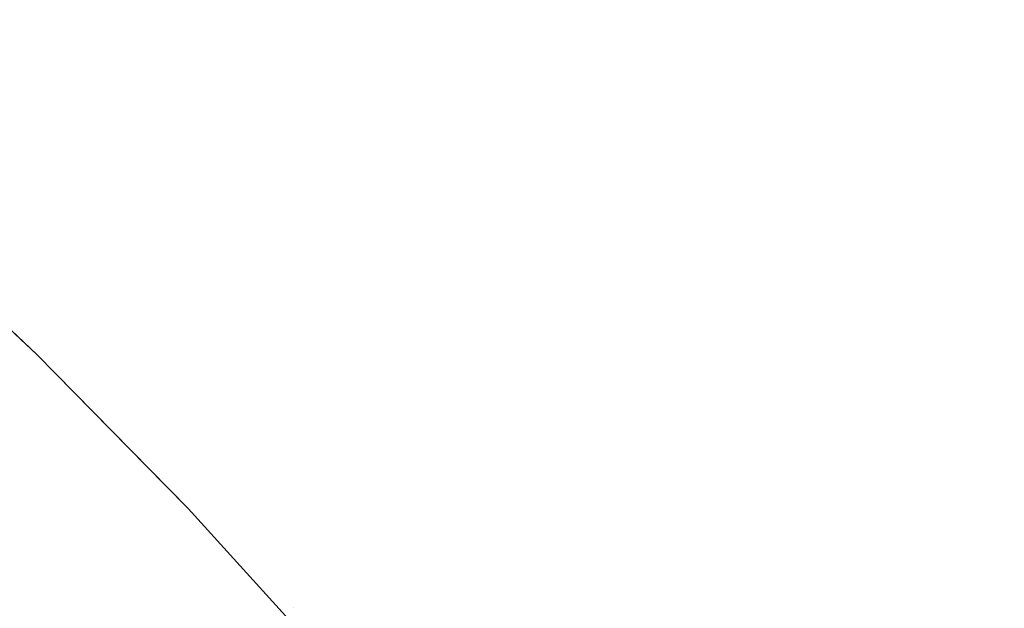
# Model space of a CAD drawing. Header units: centimetres. Extents: x -17.1 to 18.2, y 4.2 to 6.
# Tile 171 of 256: x -5.26204 to -5.24886, y 5.98077 to 5.98865. Entities that reach past the tile are written whole.
import ezdxf

# ---------------------------------------------------------------- set-up
doc = ezdxf.new("R2010")
doc.units = ezdxf.units.CM
doc.header["$LTSCALE"] = 2.54
doc.layers.add('Lucido design-1', color=7, linetype='Continuous')

# ---------------------------------------------------------------- blocks, each defined once
blk = doc.blocks.new('Gruppo-3-1')
at = {"color": 7, "linetype": 'Continuous', "lineweight": 9}
for points, invisible_edges in [([(-5.26437, 5.989798, -2276.679266), (-5.263455, 5.989798, -2276.674714), (-5.2618, 5.988447, -2276.675515), (-5.262699, 5.988447, -2276.679989)], 15), ([(-5.260815, 5.988447, -2276.671105), (-5.2618, 5.988447, -2276.675515), (-5.263455, 5.989798, -2276.674714), (-5.262454, 5.989798, -2276.670229)], 15), ([(-5.262454, 5.989798, -2276.670229), (-5.261368, 5.989798, -2276.665814), (-5.259748, 5.988447, -2276.666765), (-5.260815, 5.988447, -2276.671105)], 15), ([(-5.258601, 5.988447, -2276.6625), (-5.259748, 5.988447, -2276.666765), (-5.261368, 5.989798, -2276.665814), (-5.260201, 5.989798, -2276.661476)], 15), ([(-5.260201, 5.989798, -2276.661476), (-5.258956, 5.989798, -2276.657218), (-5.257377, 5.988447, -2276.658314), (-5.258601, 5.988447, -2276.6625)], 15), ([(-5.256079, 5.988447, -2276.654212), (-5.257377, 5.988447, -2276.658314), (-5.258956, 5.989798, -2276.657218), (-5.257636, 5.989798, -2276.653046)], 15), ([(-5.257636, 5.989798, -2276.653046), (-5.256245, 5.989798, -2276.648963), (-5.254711, 5.988447, -2276.650198), (-5.256079, 5.988447, -2276.654212)], 15), ([(-5.253276, 5.988447, -2276.646275), (-5.254711, 5.988447, -2276.650198), (-5.256245, 5.989798, -2276.648963), (-5.254786, 5.989798, -2276.644972)], 15), ([(-5.254786, 5.989798, -2276.644972), (-5.253261, 5.989798, -2276.641079), (-5.251778, 5.988447, -2276.642447), (-5.253276, 5.988447, -2276.646275)], 15), ([(-5.250219, 5.988447, -2276.638716), (-5.251778, 5.988447, -2276.642447), (-5.253261, 5.989798, -2276.641079), (-5.251676, 5.989798, -2276.637284)], 15), ([(-5.251676, 5.989798, -2276.637284), (-5.250034, 5.989798, -2276.633592), (-5.248605, 5.988447, -2276.635086), (-5.250219, 5.988447, -2276.638716)], 15), ([(-5.246937, 5.988447, -2276.631558), (-5.248605, 5.988447, -2276.635086), (-5.250034, 5.989798, -2276.633592), (-5.248337, 5.989798, -2276.630003)], 15), ([(18.147234, 5.986815, -2276.27217), (18.147234, 5.988913, -2276.275995), (-17.020308, 5.988913, -2276.275995), (-17.020308, 5.987727, -2276.273832)], 10), ([(-5.264233, 5.988447, -2276.68911), (-5.263511, 5.988447, -2276.684523), (-5.261865, 5.987031, -2276.685154), (-5.262575, 5.987031, -2276.689664)], 15), ([(-5.261067, 5.987031, -2276.680697), (-5.261865, 5.987031, -2276.685154), (-5.263511, 5.988447, -2276.684523), (-5.262699, 5.988447, -2276.679989)], 15), ([(-5.262699, 5.988447, -2276.679989), (-5.2618, 5.988447, -2276.675515), (-5.260182, 5.987031, -2276.676297), (-5.261067, 5.987031, -2276.680697)], 15), ([(-5.259214, 5.987031, -2276.671961), (-5.260182, 5.987031, -2276.676297), (-5.2618, 5.988447, -2276.675515), (-5.260815, 5.988447, -2276.671105)], 15), ([(-5.260815, 5.988447, -2276.671105), (-5.259748, 5.988447, -2276.666765), (-5.258164, 5.987031, -2276.667694), (-5.259214, 5.987031, -2276.671961)], 15), ([(-5.257037, 5.987031, -2276.6635), (-5.258164, 5.987031, -2276.667694), (-5.259748, 5.988447, -2276.666765), (-5.258601, 5.988447, -2276.6625)], 15), ([(-5.258601, 5.988447, -2276.6625), (-5.257377, 5.988447, -2276.658314), (-5.255833, 5.987031, -2276.659385), (-5.257037, 5.987031, -2276.6635)], 15), ([(-5.254557, 5.987031, -2276.655352), (-5.255833, 5.987031, -2276.659385), (-5.257377, 5.988447, -2276.658314), (-5.256079, 5.988447, -2276.654212)], 15), ([(-5.256079, 5.988447, -2276.654212), (-5.254711, 5.988447, -2276.650198), (-5.253212, 5.987031, -2276.651405), (-5.254557, 5.987031, -2276.655352)], 15), ([(-5.251802, 5.987031, -2276.647548), (-5.253212, 5.987031, -2276.651405), (-5.254711, 5.988447, -2276.650198), (-5.253276, 5.988447, -2276.646275)], 15), ([(-5.253276, 5.988447, -2276.646275), (-5.251778, 5.988447, -2276.642447), (-5.250328, 5.987031, -2276.643784), (-5.251802, 5.987031, -2276.647548)], 15), ([(-5.248796, 5.987031, -2276.640116), (-5.250328, 5.987031, -2276.643784), (-5.251778, 5.988447, -2276.642447), (-5.250219, 5.988447, -2276.638716)], 15), ([(-5.250219, 5.988447, -2276.638716), (-5.248605, 5.988447, -2276.635086), (-5.247208, 5.987031, -2276.636546), (-5.248796, 5.987031, -2276.640116)], 15), ([(18.147234, 5.986815, -2276.27217), (-17.020308, 5.987727, -2276.273832), (-17.020308, 5.987023, -2276.27255)], 9), ([(-17.020308, 5.987023, -2276.27255), (-17.020308, 5.986815, -2276.27217), (18.147234, 5.986815, -2276.27217)], 10), ([(-5.263721, 5.987031, -2276.698816), (-5.263194, 5.987031, -2276.69422), (-5.261565, 5.985551, -2276.694685), (-5.262083, 5.985551, -2276.699205)], 15), ([(-5.260956, 5.985551, -2276.690205), (-5.261565, 5.985551, -2276.694685), (-5.263194, 5.987031, -2276.69422), (-5.262575, 5.987031, -2276.689664)], 15), ([(-5.262575, 5.987031, -2276.689664), (-5.261865, 5.987031, -2276.685154), (-5.260258, 5.985551, -2276.68577), (-5.260956, 5.985551, -2276.690205)], 15), ([(-5.259473, 5.985551, -2276.681387), (-5.260258, 5.985551, -2276.68577), (-5.261865, 5.987031, -2276.685154), (-5.261067, 5.987031, -2276.680697)], 15), ([(-5.261067, 5.987031, -2276.680697), (-5.260182, 5.987031, -2276.676297), (-5.258603, 5.985551, -2276.677061), (-5.259473, 5.985551, -2276.681387)], 15), ([(-5.257651, 5.985551, -2276.672797), (-5.258603, 5.985551, -2276.677061), (-5.260182, 5.987031, -2276.676297), (-5.259214, 5.987031, -2276.671961)], 15), ([(-5.259214, 5.987031, -2276.671961), (-5.258164, 5.987031, -2276.667694), (-5.256619, 5.985551, -2276.668601), (-5.257651, 5.985551, -2276.672797)], 15), ([(-5.25551, 5.985551, -2276.664477), (-5.256619, 5.985551, -2276.668601), (-5.258164, 5.987031, -2276.667694), (-5.257037, 5.987031, -2276.6635)], 15), ([(-5.257037, 5.987031, -2276.6635), (-5.255833, 5.987031, -2276.659385), (-5.254327, 5.985551, -2276.66043), (-5.25551, 5.985551, -2276.664477)], 15), ([(-5.253072, 5.985551, -2276.656464), (-5.254327, 5.985551, -2276.66043), (-5.255833, 5.987031, -2276.659385), (-5.254557, 5.987031, -2276.655352)], 15), ([(-5.254557, 5.987031, -2276.655352), (-5.253212, 5.987031, -2276.651405), (-5.25175, 5.985551, -2276.652583), (-5.253072, 5.985551, -2276.656464)], 15), ([(-5.250362, 5.985551, -2276.64879), (-5.25175, 5.985551, -2276.652583), (-5.253212, 5.987031, -2276.651405), (-5.251802, 5.987031, -2276.647548)], 15), ([(-5.251802, 5.987031, -2276.647548), (-5.250328, 5.987031, -2276.643784), (-5.248914, 5.985551, -2276.645089), (-5.250362, 5.985551, -2276.64879)], 15), ([(-5.247407, 5.985551, -2276.641482), (-5.248914, 5.985551, -2276.645089), (-5.250328, 5.987031, -2276.643784), (-5.248796, 5.987031, -2276.640116)], 15), ([(18.147234, 5.984551, -2276.26844), (18.147234, 5.986815, -2276.27217), (-17.020308, 5.986815, -2276.27217), (-17.020308, 5.986284, -2276.271296)], 10), ([(-17.020308, 5.986284, -2276.271296), (-17.020308, 5.985531, -2276.270055), (18.147234, 5.984551, -2276.26844)], 10), ([(-5.263824, 5.986056, -2276.72217), (-5.261811, 5.984164, -2276.72217), (-5.261811, 5.984164, -2276.92217), (-5.263279, 5.985543, -2276.92217)], 10), ([(-5.261811, 5.984164, -2276.72217), (-5.263824, 5.986056, -2276.72217), (-5.26308, 5.985551, -2276.712937), (-5.261468, 5.984013, -2276.713089)], 14), ([(-17.020308, 5.985531, -2276.270055), (-17.020308, 5.984551, -2276.26844), (18.147234, 5.984551, -2276.26844)], 10), ([(-5.261727, 5.983849, -2276.928414), (-5.263339, 5.985385, -2276.928414), (-5.263288, 5.98551, -2276.925294), (-5.261674, 5.983972, -2276.925294)], 15), ([(-5.261674, 5.983972, -2276.925294), (-5.263288, 5.98551, -2276.925294), (-5.263279, 5.985543, -2276.92217), (-5.261811, 5.984164, -2276.92217)], 11), ([(-5.261234, 5.984013, -2276.708565), (-5.261468, 5.984013, -2276.713089), (-5.26308, 5.985551, -2276.712937), (-5.262842, 5.985551, -2276.708337)], 15), ([(-5.262842, 5.985551, -2276.708337), (-5.262509, 5.985551, -2276.703758), (-5.260906, 5.984013, -2276.704061), (-5.261234, 5.984013, -2276.708565)], 15), ([(-5.260487, 5.984013, -2276.699584), (-5.260906, 5.984013, -2276.704061), (-5.262509, 5.985551, -2276.703758), (-5.262083, 5.985551, -2276.699205)], 15), ([(-5.262083, 5.985551, -2276.699205), (-5.261565, 5.985551, -2276.694685), (-5.259978, 5.984013, -2276.695139), (-5.260487, 5.984013, -2276.699584)], 15), ([(-5.259379, 5.984013, -2276.690732), (-5.259978, 5.984013, -2276.695139), (-5.261565, 5.985551, -2276.694685), (-5.260956, 5.985551, -2276.690205)], 15), ([(-5.260956, 5.985551, -2276.690205), (-5.260258, 5.985551, -2276.68577), (-5.258692, 5.984013, -2276.686371), (-5.259379, 5.984013, -2276.690732)], 15), ([(-5.25792, 5.984013, -2276.68206), (-5.258692, 5.984013, -2276.686371), (-5.260258, 5.985551, -2276.68577), (-5.259473, 5.985551, -2276.681387)], 15), ([(-5.259473, 5.985551, -2276.681387), (-5.258603, 5.985551, -2276.677061), (-5.257065, 5.984013, -2276.677805), (-5.25792, 5.984013, -2276.68206)], 15), ([(-5.256129, 5.984013, -2276.673611), (-5.257065, 5.984013, -2276.677805), (-5.258603, 5.985551, -2276.677061), (-5.257651, 5.985551, -2276.672797)], 15), ([(-5.257651, 5.985551, -2276.672797), (-5.256619, 5.985551, -2276.668601), (-5.255114, 5.984013, -2276.669484), (-5.256129, 5.984013, -2276.673611)], 15), ([(-5.254023, 5.984013, -2276.665428), (-5.255114, 5.984013, -2276.669484), (-5.256619, 5.985551, -2276.668601), (-5.25551, 5.985551, -2276.664477)], 15), ([(-5.25551, 5.985551, -2276.664477), (-5.254327, 5.985551, -2276.66043), (-5.252859, 5.984013, -2276.661448), (-5.254023, 5.984013, -2276.665428)], 15), ([(-5.251625, 5.984013, -2276.657548), (-5.252859, 5.984013, -2276.661448), (-5.254327, 5.985551, -2276.66043), (-5.253072, 5.985551, -2276.656464)], 15), ([(-5.253072, 5.985551, -2276.656464), (-5.25175, 5.985551, -2276.652583), (-5.250324, 5.984013, -2276.65373), (-5.251625, 5.984013, -2276.657548)], 15), ([(-5.24896, 5.984013, -2276.65), (-5.250324, 5.984013, -2276.65373), (-5.25175, 5.985551, -2276.652583), (-5.250362, 5.985551, -2276.64879)], 15), ([(-5.250362, 5.985551, -2276.64879), (-5.248914, 5.985551, -2276.645089), (-5.247535, 5.984013, -2276.64636), (-5.24896, 5.984013, -2276.65)], 15), ([(-5.246053, 5.984013, -2276.642813), (-5.247535, 5.984013, -2276.64636), (-5.248914, 5.985551, -2276.645089), (-5.247407, 5.985551, -2276.641482)], 15), ([(-5.261815, 5.983645, -2276.931524), (-5.263423, 5.985177, -2276.931524), (-5.263339, 5.985385, -2276.928414), (-5.261727, 5.983849, -2276.928414)], 15), ([(-5.261937, 5.983361, -2276.934621), (-5.26354, 5.984887, -2276.934621), (-5.263423, 5.985177, -2276.931524), (-5.261815, 5.983645, -2276.931524)], 15), ([(-5.262095, 5.982996, -2276.9377), (-5.26369, 5.984516, -2276.9377), (-5.26354, 5.984887, -2276.934621), (-5.261937, 5.983361, -2276.934621)], 15), ([(18.147234, 5.982127, -2276.264812), (18.147234, 5.984551, -2276.26844), (-17.020308, 5.984551, -2276.26844), (-17.020308, 5.983203, -2276.266422)], 10), ([(-5.260089, 5.982413, -2276.92217), (-5.261811, 5.984164, -2276.92217), (-5.261811, 5.984164, -2276.72217), (-5.259786, 5.982105, -2276.72217)], 10), ([(-5.261468, 5.984013, -2276.713089), (-5.259899, 5.982418, -2276.713237), (-5.259786, 5.982105, -2276.72217), (-5.261811, 5.984164, -2276.72217)], 11), ([(-5.261811, 5.984164, -2276.92217), (-5.260089, 5.982413, -2276.92217), (-5.260102, 5.982378, -2276.925294), (-5.261674, 5.983972, -2276.925294)], 14), ([(-5.261674, 5.983972, -2276.925294), (-5.260102, 5.982378, -2276.925294), (-5.260158, 5.982258, -2276.928414), (-5.261727, 5.983849, -2276.928414)], 15), ([(-5.259669, 5.982418, -2276.708787), (-5.259899, 5.982418, -2276.713237), (-5.261468, 5.984013, -2276.713089), (-5.261234, 5.984013, -2276.708565)], 15), ([(-5.261234, 5.984013, -2276.708565), (-5.260906, 5.984013, -2276.704061), (-5.259347, 5.982418, -2276.704357), (-5.259669, 5.982418, -2276.708787)], 15), ([(-5.258934, 5.982418, -2276.699952), (-5.259347, 5.982418, -2276.704357), (-5.260906, 5.984013, -2276.704061), (-5.260487, 5.984013, -2276.699584)], 15), ([(-5.260487, 5.984013, -2276.699584), (-5.259978, 5.984013, -2276.695139), (-5.258433, 5.982418, -2276.69558), (-5.258934, 5.982418, -2276.699952)], 15), ([(-5.257844, 5.982418, -2276.691245), (-5.258433, 5.982418, -2276.69558), (-5.259978, 5.984013, -2276.695139), (-5.259379, 5.984013, -2276.690732)], 15), ([(-5.259379, 5.984013, -2276.690732), (-5.258692, 5.984013, -2276.686371), (-5.257169, 5.982418, -2276.686955), (-5.257844, 5.982418, -2276.691245)], 15), ([(-5.256409, 5.982418, -2276.682714), (-5.257169, 5.982418, -2276.686955), (-5.258692, 5.984013, -2276.686371), (-5.25792, 5.984013, -2276.68206)], 15), ([(-5.25792, 5.984013, -2276.68206), (-5.257065, 5.984013, -2276.677805), (-5.255568, 5.982418, -2276.678529), (-5.256409, 5.982418, -2276.682714)], 15), ([(-5.254647, 5.982418, -2276.674404), (-5.255568, 5.982418, -2276.678529), (-5.257065, 5.984013, -2276.677805), (-5.256129, 5.984013, -2276.673611)], 15), ([(-5.256129, 5.984013, -2276.673611), (-5.255114, 5.984013, -2276.669484), (-5.253648, 5.982418, -2276.670344), (-5.254647, 5.982418, -2276.674404)], 15), ([(-5.252575, 5.982418, -2276.666355), (-5.253648, 5.982418, -2276.670344), (-5.255114, 5.984013, -2276.669484), (-5.254023, 5.984013, -2276.665428)], 15), ([(-5.254023, 5.984013, -2276.665428), (-5.252859, 5.984013, -2276.661448), (-5.25143, 5.982418, -2276.662439), (-5.252575, 5.982418, -2276.666355)], 15), ([(-5.250217, 5.982418, -2276.658602), (-5.25143, 5.982418, -2276.662439), (-5.252859, 5.984013, -2276.661448), (-5.251625, 5.984013, -2276.657548)], 15), ([(-5.251625, 5.984013, -2276.657548), (-5.250324, 5.984013, -2276.65373), (-5.248937, 5.982418, -2276.654847), (-5.250217, 5.982418, -2276.658602)], 15), ([(-5.247595, 5.982418, -2276.651178), (-5.248937, 5.982418, -2276.654847), (-5.250324, 5.984013, -2276.65373), (-5.24896, 5.984013, -2276.65)], 15), ([(-5.24896, 5.984013, -2276.65), (-5.247535, 5.984013, -2276.64636), (-5.246193, 5.982418, -2276.647597), (-5.247595, 5.982418, -2276.651178)], 15), ([(-5.261727, 5.983849, -2276.928414), (-5.260158, 5.982258, -2276.928414), (-5.260249, 5.982058, -2276.931524), (-5.261815, 5.983645, -2276.931524)], 15), ([(-5.261815, 5.983645, -2276.931524), (-5.260249, 5.982058, -2276.931524), (-5.260377, 5.981779, -2276.934621), (-5.261937, 5.983361, -2276.934621)], 15), ([(-5.261937, 5.983361, -2276.934621), (-5.260377, 5.981779, -2276.934621), (-5.260542, 5.981421, -2276.9377), (-5.262095, 5.982996, -2276.9377)], 15), ([(-17.020308, 5.983203, -2276.266422), (-17.020308, 5.982127, -2276.264812), (18.147234, 5.982127, -2276.264812)], 10), ([(-5.262095, 5.982996, -2276.9377), (-5.260542, 5.981421, -2276.9377), (-5.260741, 5.980986, -2276.940757), (-5.262286, 5.982553, -2276.940757)], 15), ([(-5.262286, 5.982553, -2276.940757), (-5.260741, 5.980986, -2276.940757), (-5.260976, 5.980475, -2276.943786), (-5.26251, 5.982031, -2276.943786)], 15), ([(-5.258633, 5.980615, -2276.928414), (-5.260158, 5.982258, -2276.928414), (-5.260102, 5.982378, -2276.925294), (-5.258575, 5.980733, -2276.925294)], 15), ([(-5.260102, 5.982378, -2276.925294), (-5.260089, 5.982413, -2276.92217), (-5.259786, 5.982105, -2276.92217)], 9), ([(-5.258575, 5.980733, -2276.925294), (-5.260102, 5.982378, -2276.925294), (-5.259786, 5.982105, -2276.92217)], 11), ([(-5.259786, 5.982105, -2276.72217), (-5.259786, 5.982105, -2276.92217), (-5.260089, 5.982413, -2276.92217)], 9), ([(-5.259786, 5.982105, -2276.72217), (-5.259899, 5.982418, -2276.713237), (-5.258374, 5.980772, -2276.713381)], 11), ([(-5.258148, 5.980772, -2276.709003), (-5.258374, 5.980772, -2276.713381), (-5.259899, 5.982418, -2276.713237), (-5.259669, 5.982418, -2276.708787)], 15), ([(-5.259669, 5.982418, -2276.708787), (-5.259347, 5.982418, -2276.704357), (-5.257831, 5.980772, -2276.704644), (-5.258148, 5.980772, -2276.709003)], 15), ([(-5.257425, 5.980772, -2276.700311), (-5.257831, 5.980772, -2276.704644), (-5.259347, 5.982418, -2276.704357), (-5.258934, 5.982418, -2276.699952)], 15), ([(-5.258934, 5.982418, -2276.699952), (-5.258433, 5.982418, -2276.69558), (-5.256932, 5.980772, -2276.696009), (-5.257425, 5.980772, -2276.700311)], 15), ([(-5.256352, 5.980772, -2276.691744), (-5.256932, 5.980772, -2276.696009), (-5.258433, 5.982418, -2276.69558), (-5.257844, 5.982418, -2276.691245)], 15), ([(-5.257844, 5.982418, -2276.691245), (-5.257169, 5.982418, -2276.686955), (-5.255688, 5.980772, -2276.687523), (-5.256352, 5.980772, -2276.691744)], 15), ([(-5.254941, 5.980772, -2276.683351), (-5.255688, 5.980772, -2276.687523), (-5.257169, 5.982418, -2276.686955), (-5.256409, 5.982418, -2276.682714)], 15), ([(-5.256409, 5.982418, -2276.682714), (-5.255568, 5.982418, -2276.678529), (-5.254113, 5.980772, -2276.679233), (-5.254941, 5.980772, -2276.683351)], 15), ([(-5.253207, 5.980772, -2276.675174), (-5.254113, 5.980772, -2276.679233), (-5.255568, 5.982418, -2276.678529), (-5.254647, 5.982418, -2276.674404)], 15), ([(-5.254647, 5.982418, -2276.674404), (-5.253648, 5.982418, -2276.670344), (-5.252224, 5.980772, -2276.67118), (-5.253207, 5.980772, -2276.675174)], 15), ([(-5.251169, 5.980772, -2276.667255), (-5.252224, 5.980772, -2276.67118), (-5.253648, 5.982418, -2276.670344), (-5.252575, 5.982418, -2276.666355)], 15), ([(-5.252575, 5.982418, -2276.666355), (-5.25143, 5.982418, -2276.662439), (-5.250042, 5.980772, -2276.663402), (-5.251169, 5.980772, -2276.667255)], 15), ([(-5.248848, 5.980772, -2276.659627), (-5.250042, 5.980772, -2276.663402), (-5.25143, 5.982418, -2276.662439), (-5.250217, 5.982418, -2276.658602)], 15), ([(-5.250217, 5.982418, -2276.658602), (-5.248937, 5.982418, -2276.654847), (-5.247589, 5.980772, -2276.655933), (-5.248848, 5.980772, -2276.659627)], 15), ([(-5.246269, 5.980772, -2276.652323), (-5.247589, 5.980772, -2276.655933), (-5.248937, 5.982418, -2276.654847), (-5.247595, 5.982418, -2276.651178)], 15), ([(-5.258728, 5.980419, -2276.931524), (-5.260249, 5.982058, -2276.931524), (-5.260158, 5.982258, -2276.928414), (-5.258633, 5.980615, -2276.928414)], 15), ([(18.147234, 5.979547, -2276.261294), (18.147234, 5.982127, -2276.264812), (-17.020308, 5.982127, -2276.264812), (-17.020308, 5.980753, -2276.262938)], 10), ([(-5.258862, 5.980145, -2276.934621), (-5.260377, 5.981779, -2276.934621), (-5.260249, 5.982058, -2276.931524), (-5.258728, 5.980419, -2276.931524)], 15), ([(-5.259786, 5.982105, -2276.92217), (-5.259786, 5.982105, -2276.72217), (-5.257755, 5.979868, -2276.72217), (-5.257755, 5.979868, -2276.92217)], 5), ([(-5.258374, 5.980772, -2276.713381), (-5.257755, 5.979868, -2276.72217), (-5.259786, 5.982105, -2276.72217)], 9), ([(-5.259786, 5.982105, -2276.92217), (-5.257755, 5.979868, -2276.92217), (-5.258575, 5.980733, -2276.925294)], 10), ([(-5.26251, 5.982031, -2276.943786), (-5.260976, 5.980475, -2276.943786), (-5.261244, 5.979889, -2276.946785), (-5.262768, 5.981434, -2276.946785)], 15), ([(-5.259032, 5.979794, -2276.9377), (-5.260542, 5.981421, -2276.9377), (-5.260377, 5.981779, -2276.934621), (-5.258862, 5.980145, -2276.934621)], 15), ([(-5.262768, 5.981434, -2276.946785), (-5.261244, 5.979889, -2276.946785), (-5.261547, 5.97923, -2276.94975), (-5.263058, 5.980763, -2276.94975)], 15), ([(-5.25924, 5.979368, -2276.940757), (-5.260741, 5.980986, -2276.940757), (-5.260542, 5.981421, -2276.9377), (-5.259032, 5.979794, -2276.9377)], 15), ([(-5.259484, 5.978867, -2276.943786), (-5.260976, 5.980475, -2276.943786), (-5.260741, 5.980986, -2276.940757), (-5.25924, 5.979368, -2276.940757)], 15), ([(-5.256672, 5.979077, -2276.709213), (-5.256895, 5.979077, -2276.713521), (-5.258374, 5.980772, -2276.713381), (-5.258148, 5.980772, -2276.709003)], 15), ([(-5.258374, 5.980772, -2276.713381), (-5.256895, 5.979077, -2276.713521), (-5.257755, 5.979868, -2276.72217)], 11), ([(-5.258148, 5.980772, -2276.709003), (-5.257831, 5.980772, -2276.704644), (-5.25636, 5.979077, -2276.704923), (-5.256672, 5.979077, -2276.709213)], 15), ([(-5.255961, 5.979077, -2276.700658), (-5.25636, 5.979077, -2276.704923), (-5.257831, 5.980772, -2276.704644), (-5.257425, 5.980772, -2276.700311)], 15), ([(-5.257425, 5.980772, -2276.700311), (-5.256932, 5.980772, -2276.696009), (-5.255475, 5.979077, -2276.696425), (-5.255961, 5.979077, -2276.700658)], 15), ([(-5.254905, 5.979077, -2276.692228), (-5.255475, 5.979077, -2276.696425), (-5.256932, 5.980772, -2276.696009), (-5.256352, 5.980772, -2276.691744)], 15), ([(-5.256352, 5.980772, -2276.691744), (-5.255688, 5.980772, -2276.687523), (-5.254251, 5.979077, -2276.688074), (-5.254905, 5.979077, -2276.692228)], 15), ([(-5.253516, 5.979077, -2276.683968), (-5.254251, 5.979077, -2276.688074), (-5.255688, 5.980772, -2276.687523), (-5.254941, 5.980772, -2276.683351)], 15), ([(-5.254941, 5.980772, -2276.683351), (-5.254113, 5.980772, -2276.679233), (-5.252701, 5.979077, -2276.679916), (-5.253516, 5.979077, -2276.683968)], 15), ([(-5.251809, 5.979077, -2276.675922), (-5.252701, 5.979077, -2276.679916), (-5.254113, 5.980772, -2276.679233), (-5.253207, 5.980772, -2276.675174)], 15), ([(-5.253207, 5.980772, -2276.675174), (-5.252224, 5.980772, -2276.67118), (-5.250843, 5.979077, -2276.671991), (-5.251809, 5.979077, -2276.675922)], 15), ([(-5.249804, 5.979077, -2276.668128), (-5.250843, 5.979077, -2276.671991), (-5.252224, 5.980772, -2276.67118), (-5.251169, 5.980772, -2276.667255)], 15), ([(-5.251169, 5.980772, -2276.667255), (-5.250042, 5.980772, -2276.663402), (-5.248695, 5.979077, -2276.664337), (-5.249804, 5.979077, -2276.668128)], 15), ([(-5.24752, 5.979077, -2276.660622), (-5.248695, 5.979077, -2276.664337), (-5.250042, 5.980772, -2276.663402), (-5.248848, 5.980772, -2276.659627)], 15)]:
    blk.add_3dface(points, dxfattribs=dict(at, invisible_edges=invisible_edges))
blk = doc.blocks.new('Gruppo-4-1')
at = {"color": 7}
blk.add_blockref('Gruppo-3-1', (0, 0), dxfattribs=at)

msp = doc.modelspace()

# ---------------------------------------------------------------- block references
at = {"layer": 'Lucido design-1', "color": 7}
msp.add_blockref('Gruppo-4-1', (0, 0), dxfattribs=at)

doc.saveas('drawing.dxf')
